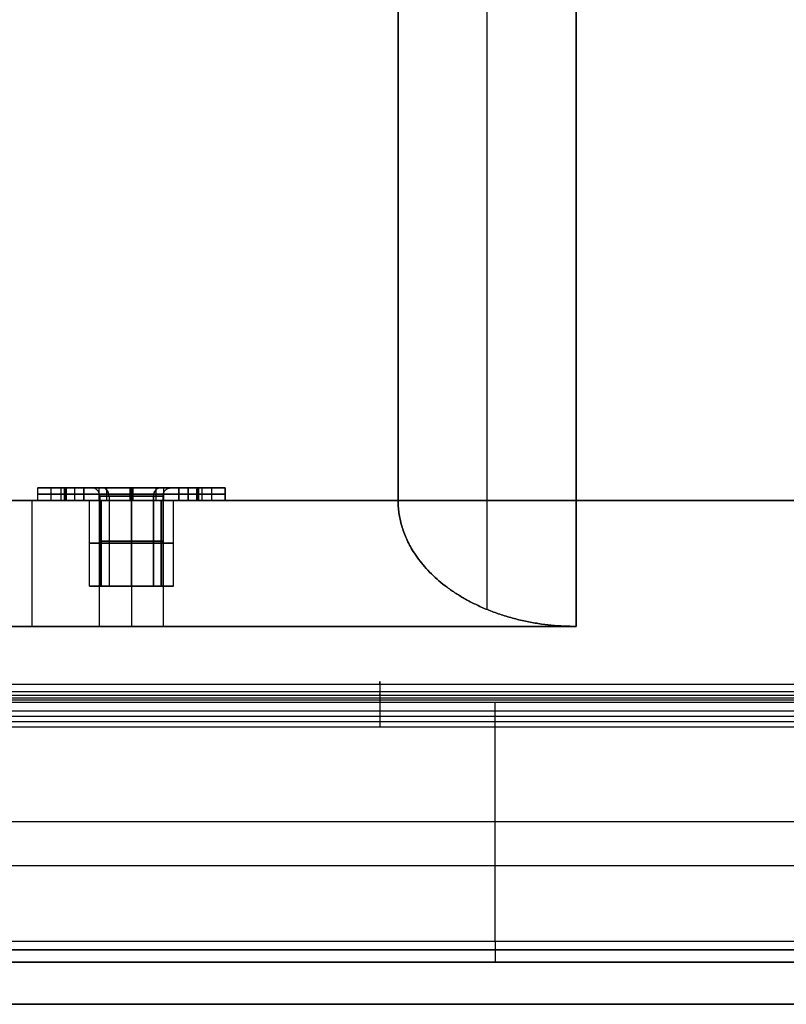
# Model space of a CAD drawing. Header units: millimetres. Extents: x -368 to 368, y -356 to 344.
# Tile 192 of 256: x -254 to -162, y -356 to -239. Entities that reach past the tile are written whole.
import ezdxf

# ---------------------------------------------------------------- set-up
doc = ezdxf.new("R2010")
doc.units = ezdxf.units.MM
doc.layers.add('Livello 01', color=7, linetype='Continuous')

# ---------------------------------------------------------------- blocks, each defined once
blk = doc.blocks.new('ragno M8 x 10')
at = {"layer": 'Livello 01', "color": 254, "true_color": 0xcad1ee}
for p, q in [((0, 9.57), (0, 11.15)), ((0.75, 8), (0.75, 11.15)), ((1.5, 9.74), (1.5, 11.15)), ((0, 9.57), (1.5, 9.57)), ((0, 4.75), (0, 8)), ((0, 8, -3.88), (1.5, 8, -3.88)), ((0.75, 8, -7.77), (0.75, 8)), ((0.75, 0, 8), (0.75, 7.77, 8)), ((1.5, 5), (1.5, 8)), ((11.7, 5), (1.5, 5)), ((11.7, 3.75), (11.7, 5)), ((0, 3.88, 8), (1.5, 3.88, 8)), ((1, 3.75), (11.7, 3.75)), ((1.5, 0, 11.15), (1.5, 0, 10.47)), ((11.7, 0, 3.75), (11.7, 0, 5)), ((0, 0, 8), (0, 0, 4.75)), ((0, 0, -4.75), (0, 0, -11.15)), ((0, 0, 9.58), (1.5, 0, 9.58)), ((0, 0, -9.58), (1.5, 0, -9.58)), ((0.75, 0, 8), (0.75, 0, 11.15)), ((0.75, 0, -8), (0.75, 0, -11.15)), ((0.75, -7.77, -8), (0.75, 0, -8)), ((1.5, 0, 8), (1.5, 0, 5)), ((1.5, 0, -5), (1.5, 0, -8)), ((1.5, 0, -8), (1.5, 0, -11.15)), ((11.7, 0, -5), (11.7, 0, -3.75)), ((1.5, -3.88, -8), (0, -3.88, -8)), ((1, -3.75), (11.7, -3.75)), ((11.7, -5), (11.7, -3.75)), ((0, -8), (0, -4.75)), ((1.5, -8), (1.5, -5)), ((11.7, -5), (1.5, -5)), ((0, -8, 3.88), (1.5, -8, 3.88)), ((0.75, -11.15), (0.75, -8)), ((0.75, -8), (0.75, -8, 7.77)), ((1.5, -9.58), (0, -9.58))]:
    blk.add_line(p, q, dxfattribs=at)
at = {"layer": 'Livello 01', "color": 254, "true_color": 0xcad1ee, "extrusion": (1, 0, 0)}
for centre, radius, start, end in [((0, 0), 11.15, 360, 45.8475), ((0, 0, 1.5), 11.15, 360, 45.8475), ((0, 0), 11.15, 270, 315.8475), ((0, 0), 4.75, 270, 90), ((0, 0, 1.5), 5, 270, 90), ((0, 0, 1), 3.75, 270, 90), ((0, 0, 6.35), 3.75, 270, 90), ((0, 0, 11.7), 3.75, 270, 90), ((0, 0), 4.75, 90, 270), ((0, 0, 1), 3.75, 90, 270), ((0, 0, 1.5), 11.15, 90, 135.8475), ((0, 0, 6.35), 3.75, 90, 270), ((0, 0), 11.15, 90, 135.8475), ((0, 0), 11.15, 180, 225.8475), ((0, 0, 1.5), 11.15, 180, 225.8475)]:
    blk.add_arc(centre, radius, start, end, dxfattribs=at)
at = {"layer": 'Livello 01', "color": 254, "true_color": 0xcad1ee, "extrusion": (-1, 0, 0)}
for centre, radius, start, end in [((0, 0, -0.75), 11.15, 134.1525, 180), ((0, 0, -0.75), 11.15, 224.1525, 270), ((0, 0, -1.5), 11.15, 224.1525, 270), ((0, 0), 4.75, 90, 270), ((0, 0, -6.6), 5, 90, 270), ((0, 0, -11.7), 5, 90, 270), ((0, 0), 4.75, 270, 90), ((0, 0, -0.75), 11.15, 44.1525, 90), ((0, 0, -1.5), 5, 270, 90), ((0, 0, -6.6), 5, 270, 90), ((0, 0, -11.7), 3.75, 270, 90), ((0, 0, -11.7), 5, 270, 90), ((0, 0, -0.75), 11.15, 314.1525, 0)]:
    blk.add_arc(centre, radius, start, end, dxfattribs=at)
at = {"layer": 'Livello 01', "color": 254, "true_color": 0xcad1ee, "extrusion": (0, 0, -1)}
blk.add_arc((-1, 4.75), 1, 270, 0, dxfattribs=at)
at = {"layer": 'Livello 01', "color": 254, "true_color": 0xcad1ee, "extrusion": (0, 1, 0)}
blk.add_arc((-1, 4.75), 1, 270, 360, dxfattribs=at)
at = {"layer": 'Livello 01', "color": 254, "true_color": 0xcad1ee, "extrusion": (0, -1, 0)}
blk.add_arc((1, -4.75), 1, 90, 180, dxfattribs=at)
at = {"layer": 'Livello 01', "color": 254, "true_color": 0xcad1ee}
blk.add_arc((1, -4.75), 1, 90, 180, dxfattribs=at)
for points in [[(0, 8), (0, 11.15)], [(1.5, 11.15), (0, 11.15)], [(1.5, 8), (1.5, 11.15)], [(0, 8, -7.77), (1.5, 8, -7.77)], [(0, 8, -7.77), (0, 8)], [(0, 8), (1.5, 8)], [(0, 7.77, 8), (0, 0, 8)], [(0, 7.77, 8), (1.5, 7.77, 8)], [(1.5, 8, -7.77), (1.5, 8)], [(1.5, 7.77, 8), (1.5, 0, 8)], [(1.5, 0, 11.15), (0, 0, 11.15)], [(11.7, 0, 3.75), (1, 0, 3.75)], [(1.5, 0, 5), (11.7, 0, 5)], [(1.5, 0, 8), (1.5, 0, 11.15)], [(1.5, 0, -11.15), (0, 0, -11.15)], [(0, 0, -8), (0, 0, -11.15)], [(0, -7.77, -8), (0, 0, -8)], [(0, 0, 8), (0, 0, 11.15)], [(1.5, 0, 8), (0, 0, 8)], [(1.5, 0, -8), (0, 0, -8)], [(1, 0, -3.75), (11.7, 0, -3.75)], [(11.7, 0, -5), (1.5, 0, -5)], [(1.5, -7.77, -8), (1.5, 0, -8)], [(1.5, 0, -8), (1.5, 0, -11.15)], [(0, -7.77, -8), (1.5, -7.77, -8)], [(0, -8), (0, -11.15)], [(0, -8, 7.77), (0, -8)], [(0, -8, 7.77), (1.5, -8, 7.77)], [(0, -8), (1.5, -8)], [(1.5, -8, 7.77), (1.5, -8)], [(1.5, -8), (1.5, -11.15)], [(1.5, -11.15), (0, -11.15)]]:
    blk.add_open_spline(points, degree=1, dxfattribs=at)
blk = doc.blocks.new('MCP144A11_02')
at = {"layer": 'Livello 01', "color": 253, "true_color": 0x999999}
for p, q in [((-109, -197.99, 7.5), (-109, 197.99, 7.5)), ((109, -197.99, 7.5), (109, 197.99, 7.5))]:
    blk.add_line(p, q, dxfattribs=at)
for points in [[(-116.5, 200), (-116.5, -200)], [(116.5, -200), (116.5, 200)], [(-101.5, 185, 15), (-101.5, -185, 15)], [(101.5, -185, 15), (101.5, 185, 15)], [(-101.5, -185, 15), (101.5, -185, 15)], [(-116.5, -200), (116.5, -200)]]:
    blk.add_open_spline(points, degree=1, dxfattribs=at)
for points in [[(-101.5, -185, 15), (-101.5, -193.79, 15), (-107.71, -200, 8.79), (-116.5, -200)], [(116.5, -200), (107.71, -200, 8.79), (101.5, -193.79, 15), (101.5, -185, 15)]]:
    blk.add_rational_spline(points, [1, 0.804737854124, 0.804737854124, 1], degree=3, dxfattribs=at)
blk = doc.blocks.new('MCP144A08_02')
at = {"layer": 'Livello 01', "color": 253, "true_color": 0x999999}
for p, q in [((-240.21, 103.3), (-240.21, 103.3, 15)), ((-240.21, 95.7), (-240.21, 95.7, 15)), ((-252, 0), (-352.5, 0)), ((-240.21, -95.7), (-240.21, -95.7, 15)), ((-240.21, -103.3), (-240.21, -103.3, 15))]:
    blk.add_line(p, q, dxfattribs=at)
for centre, radius, start, end in [((0, 0), 252, 0, 180), ((-240.21, 99.5), 3.8, 0, 180), ((-240.21, 99.5), 3.8, 180, 0), ((0, 0), 252, 180, 0), ((-240.21, -99.5), 3.8, 0, 180), ((-240.21, -99.5), 3.8, 180, 0)]:
    blk.add_arc(centre, radius, start, end, dxfattribs=at)
for points in [[(-352.5, 109.75), (-187.25, 275)], [(-187.25, 275), (187.25, 275)], [(-187.25, 275, 15), (-187.25, 275)], [(-244.01, 99.5, 15), (-244.01, 99.5)], [(-236.41, 99.5), (-236.41, 99.5, 15)], [(-252, 0, 15), (-252, 0)], [(-244.01, -99.5, 15), (-244.01, -99.5)], [(-236.41, -99.5), (-236.41, -99.5, 15)], [(-187.25, -275), (-352.5, -110.25)], [(-187.25, -275, 15), (-187.25, -275)], [(187.25, -275), (-187.25, -275)]]:
    blk.add_open_spline(points, degree=1, dxfattribs=at)
blk = doc.blocks.new('MCP144A13_04')
at = {"layer": 'Livello 01', "color": 253, "true_color": 0x999999}
blk.add_line((-361.16, -2.5), (361.16, -2.5), dxfattribs=at)
for points in [[(352.5, 2.5), (-352.5, 2.5)], [(362.5, -7.5), (-362.5, -7.5)]]:
    blk.add_open_spline(points, degree=1, dxfattribs=at)
blk = doc.blocks.new('MCP144A14_04')
at = {"layer": 'Livello 01', "color": 253, "true_color": 0x999999}
blk.add_line((-361.16, 2.5), (361.16, 2.5), dxfattribs=at)
for points in [[(-362.5, 7.5), (362.5, 7.5)], [(-352.5, -2.5), (352.5, -2.5)]]:
    blk.add_open_spline(points, degree=1, dxfattribs=at)
blk = doc.blocks.new('MCA144A01_04')
at = {"layer": 'Livello 01', "extrusion": (5.55112e-17, 2.77556e-17, -1), "rotation": 360}
blk.add_blockref('MCP144A13_04', (0, 282.5, -60), dxfattribs=at)
at = {"layer": 'Livello 01'}
blk.add_blockref('MCP144A08_02', (0, 0), dxfattribs=at)
at = {"layer": 'Livello 01', "extrusion": (-0.707107, 0.707107, -1.33953e-16), "rotation": 180}
blk.add_blockref('MCP144A11_02', (54.45, -185, 326.86), dxfattribs=at)
at = {"layer": 'Livello 01', "extrusion": (2.6033e-15, -1, -1.17436e-29), "rotation": 90}
blk.add_blockref('ragno M8 x 10', (-240.21, -1.5, -99.5), dxfattribs=at)
at = {"layer": 'Livello 01', "extrusion": (0.707107, -0.707107, -1.17436e-29), "rotation": 90}
blk.add_blockref('ragno M8 x 10', (-240.21, -1.5, -99.5), dxfattribs=at)
at = {"layer": 'Livello 01', "extrusion": (-0.707107, -0.707107, -1.33953e-16), "rotation": 180}
blk.add_blockref('MCP144A11_02', (-54.45, -185, 326.86), dxfattribs=at)
at = {"layer": 'Livello 01', "extrusion": (-4.23395e-18, -2.12635e-17, -1), "rotation": 360}
blk.add_blockref('MCP144A14_04', (0, -282.5, -60), dxfattribs=at)

msp = doc.modelspace()

# ---------------------------------------------------------------- linework, layer by layer
at = {"layer": 'Livello 01'}
for p, q in [((-75, -318.76, -12.9), (-346.29, -318.76, -12.9)), ((-210.65, -317.84, -9.48), (-210.65, -321.68, -2.84)), ((-75, -319.51, -11.6), (-346.29, -319.51, -11.6)), ((-75.14, -319.76, -6.16), (-346.16, -319.76, -6.16)), ((-210.65, -319.14, -10.23), (-210.65, -322.97, -3.59)), ((-196.9, -348.47, -11.73), (-196.9, -320.01, -11.73)), ((-196.9, -348.47, -13.23), (-196.9, -320.01, -13.23)), ((-75.14, -321.06, -6.91), (-346.16, -321.06, -6.91)), ((-80, -322.32, -3.21), (-341.29, -322.32, -3.21)), ((-210.65, -321.68, -2.84), (-210.65, -322.97, -3.59)), ((-75, -334.24, -11.73), (-346.29, -334.24, -11.73)), ((-75, -334.24, -13.23), (-346.29, -334.24, -13.23)), ((-105, -339.47, -554.98), (-255, -339.47, -554.98)), ((-196.9, -348.47, -555.73), (-196.9, -339.47, -555.73)), ((-196.9, -348.47, -554.23), (-196.9, -339.47, -554.23)), ((-180, -339.47, -555.73), (-180, -339.47, -554.23)), ((-346, -349.47, -283.73), (-46.5, -349.47, -283.73)), ((-196.25, -349.47, -553.23), (-196.25, -349.47, -14.23)), ((-346, -350.97, -283.73), (-46.5, -350.97, -283.73)), ((-196.25, -350.97, -553.23), (-196.25, -350.97, -14.23))]:
    msp.add_line(p, q, dxfattribs=at)
at = {"layer": 'Livello 01', "extrusion": (-1, 0, 0)}
for centre, radius, start, end in [((320.01, -10.73, 210.65), 2.5, 150, 270), ((320.01, -10.73, 210.65), 1, 150, 270), ((348.47, -553.23, 196.9), 2.5, 270, 0), ((348.47, -553.23, 196.9), 1, 270, 0)]:
    msp.add_arc(centre, radius, start, end, dxfattribs=at)
at = {"layer": 'Livello 01', "extrusion": (1, 0, 0)}
for radius in [2.5, 1]:
    msp.add_arc((-348.47, -14.23, -196.9), radius, 90, 180, dxfattribs=at)
at = {"layer": 'Livello 01'}
for points in [[(-346.29, -317.84, -9.48), (-75, -317.84, -9.48)], [(-346.29, -319.14, -10.23), (-75, -319.14, -10.23)], [(-75, -320.01, -11.73), (-346.29, -320.01, -11.73)], [(-75, -320.01, -13.23), (-346.29, -320.01, -13.23)], [(-80, -321.68, -2.84), (-341.29, -321.68, -2.84)], [(-80, -322.97, -3.59), (-341.29, -322.97, -3.59)], [(-105, -339.47, -555.73), (-255, -339.47, -555.73)], [(-105, -339.47, -554.23), (-255, -339.47, -554.23)], [(-346.29, -348.47, -555.73), (-47.5, -348.47, -555.73)], [(-346.29, -348.47, -554.23), (-47.5, -348.47, -554.23)], [(-346.29, -348.47, -11.73), (-47.5, -348.47, -11.73)], [(-346.29, -348.47, -13.23), (-47.5, -348.47, -13.23)], [(-47.5, -349.47, -553.23), (-346, -349.47, -553.23)], [(-47.5, -349.47, -14.23), (-346, -349.47, -14.23)], [(-47.5, -350.97, -553.23), (-346, -350.97, -553.23)], [(-47.5, -350.97, -14.23), (-346, -350.97, -14.23)]]:
    msp.add_open_spline(points, degree=1, dxfattribs=at)

# ---------------------------------------------------------------- block references
at = {"layer": 'Livello 01', "extrusion": (0, -1, -5.55112e-16)}
msp.add_blockref('MCA144A01_04', (0, -284.03, 295.97), dxfattribs=at)

doc.saveas('drawing.dxf')
